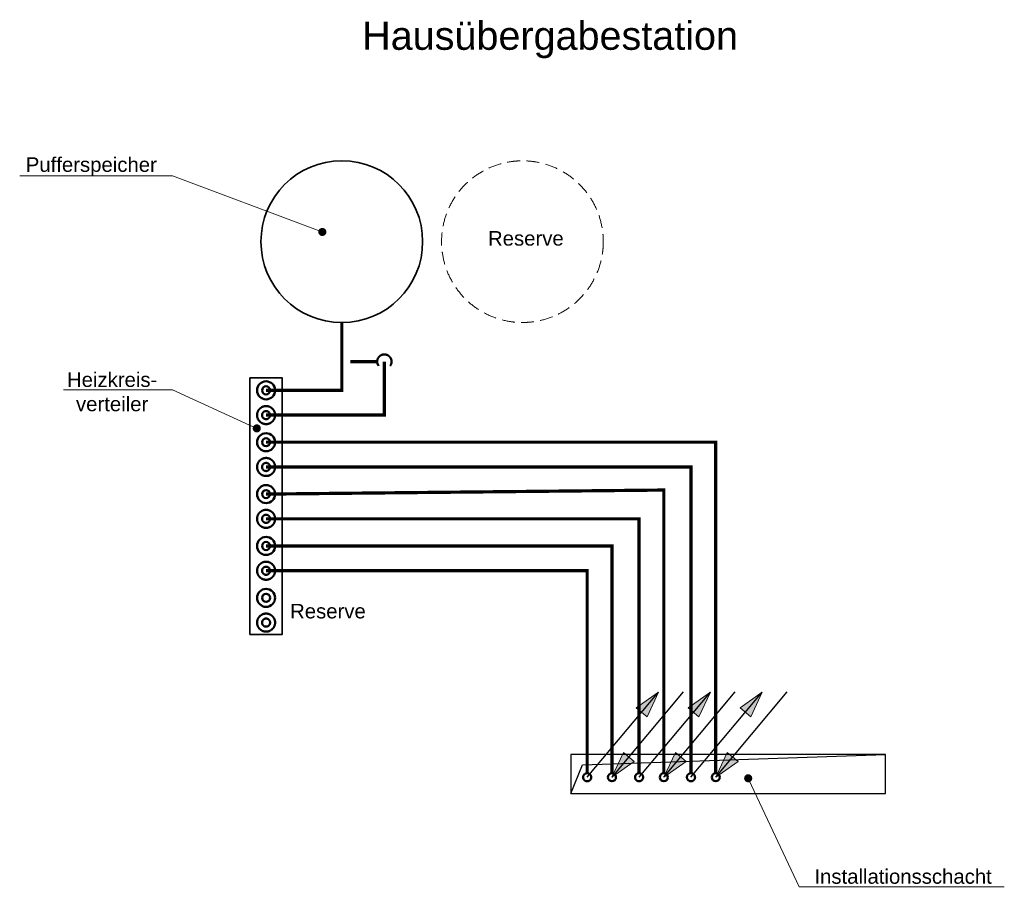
# Model space of a CAD drawing. Header units: millimetres. Extents: x 19 to 6108, y -3309 to 2064.
import ezdxf
from ezdxf import colors
from ezdxf.entities.mleader import LeaderData, LeaderLine
from ezdxf.math import Vec2, Vec3

# ---------------------------------------------------------------- set-up
doc = ezdxf.new("R2010")
doc.units = ezdxf.units.MM
doc.header["$LTSCALE"] = 50
doc.linetypes.add('STRICHLINIEX2', pattern=[38.1, 25.4, -12.7])
doc.linetypes.add('VERDECKT', pattern=[9.525, 6.35, -3.175])
doc.layers.get('0').update_dxf_attribs({"lineweight": 18})
for name, color, linetype, lineweight in [('Ax_WA', 8, 'Continuous', 50), ('TGAx_H_KOM_Armaturen', 7, 'Continuous', 35), ('TGAx_H_LTG_Heizung_RL', 170, 'STRICHLINIEX2', 50), ('TGAx_H_LTG_Heizung_VL', 10, 'Continuous', 50), ('TGAx_H_TXT_Beschriftung', 7, 'Continuous', 18)]:
    doc.layers.add(name, color=color, linetype=linetype, lineweight=lineweight)
doc.styles.add('FC-HH_H1.8-B1', font='arial.ttf', dxfattribs={"height": 1.8})
doc.styles.add('MEP-Reloaded-M-2.5', font='arial.ttf', dxfattribs={"height": 2.5})

# ---------------------------------------------------------------- blocks, each defined once
blk = doc.blocks.new('_Dot')
at = {"color": 0, "linetype": 'ByBlock', "lineweight": -2}
blk.add_line((-0.5, 0), (-1, 0), dxfattribs=at)
at = {"color": 0, "linetype": 'ByBlock', "const_width": 0.5}
blk.add_lwpolyline([(-0.25, 0, 1), (0.25, 0, 1)], format="xyb", close=True, dxfattribs=at)
blk = doc.blocks.new('Ltg_Steigpunkt-beginnend')
at = {"lineweight": 18}
h = blk.add_hatch(color=256, dxfattribs=at)
h.paths.add_polyline_path([(630.4, 751.3), (481.1, 573.4), (528.8, 533.4)])
h.paths.add_polyline_path([(433.4, 613.4), (481.1, 573.4), (630.4, 751.3)])
at = {"linetype": 'Continuous', "lineweight": 25}
blk.add_line((0, 0), (630.4, 751.3), dxfattribs=at)
at = {"lineweight": 18}
for p, q in [((433.4, 613.4), (630.4, 751.3)), ((528.8, 533.4), (630.4, 751.3)), ((528.8, 533.4), (433.4, 613.4))]:
    blk.add_line(p, q, dxfattribs=at)
blk = doc.blocks.new('Ltg_Fallpunkt-endend')
at = {"lineweight": 18}
h = blk.add_hatch(color=256, dxfattribs=at)
h.paths.add_polyline_path([(-1.3, -3.4), (148, 174.5), (100.3, 214.6)])
h.paths.add_polyline_path([(195.7, 134.5), (148, 174.5), (-1.3, -3.4)])
at = {"linetype": 'Continuous', "lineweight": 25}
blk.add_line((-0.4, -1.4), (630.1, 750), dxfattribs=at)
at = {"lineweight": 18}
for p, q in [((100.3, 214.6), (-1.3, -3.4)), ((100.3, 214.6), (195.7, 134.5)), ((195.7, 134.5), (-1.3, -3.4))]:
    blk.add_line(p, q, dxfattribs=at)

msp = doc.modelspace()

# ---------------------------------------------------------------- linework, layer by layer
at = {"layer": 'Ax_WA', "lineweight": 25}
for p, q in [((3499, -2545), (5372.8, -2481)), ((3427.7, -2721.9), (3499, -2545))]:
    msp.add_line(p, q, dxfattribs=at)
msp.add_lwpolyline([(3427.7, -2721.9), (5372.8, -2721.9), (5372.8, -2481), (3427.7, -2481)], close=True, dxfattribs=at)
at = {"layer": 'TGAx_H_KOM_Armaturen'}
msp.add_lwpolyline([(1442.5, -1738), (1642.5, -1738), (1642.5, -151.6), (1442.5, -151.6)], close=True, dxfattribs=at)
msp.add_circle((2010.8, 691.2), 500, dxfattribs=at)
at = {"layer": 'TGAx_H_KOM_Armaturen', "linetype": 'VERDECKT', "lineweight": 18, "ltscale": 0.25}
msp.add_circle((3127.8, 691.2), 500, dxfattribs=at)
at = {"layer": 'TGAx_H_LTG_Heizung_RL', "ltscale": 0.1, "const_width": 20}
for points in [[(1542.5, -381.7), (2274.1, -381.7), (2274.1, -50.7)], [(2229.6, -50.7), (2062.8, -50.7)], [(1542.5, -702.6), (4170.1, -702.6), (4170.1, -2596.9)], [(1542.5, -1023.5), (3849.2, -1023.5), (3849.2, -2596.9)], [(1542.5, -1344.4), (3528.3, -1344.4), (3528.3, -2596.9)]]:
    msp.add_lwpolyline(points, dxfattribs=at)
at = {"layer": 'TGAx_H_LTG_Heizung_RL'}
for centre, radius in [((1542.5, -381.7), 55.8), ((1542.5, -381.7), 25), ((1542.5, -702.6), 55.8), ((1542.5, -702.6), 25), ((1542.5, -1023.5), 55.8), ((1542.5, -1023.5), 25), ((1542.5, -1344.4), 55.8), ((1542.5, -1344.4), 25), ((1542.5, -1665.3), 55.8), ((1542.5, -1665.3), 25), ((3528.3, -2621.9), 25), ((3849.2, -2621.9), 25), ((4170.1, -2621.9), 25)]:
    msp.add_circle(centre, radius, dxfattribs=at)
msp.add_arc((2274.1, -50.7), 44.4, 324.65047, 215.34953, dxfattribs=at)
at = {"layer": 'TGAx_H_LTG_Heizung_VL', "const_width": 20}
for points in [[(1542.5, -228.5), (2010.8, -228.5), (2010.8, 191.2)], [(4323.2, -2596.9), (4323.2, -549.4), (1542.5, -549.4)], [(1542.5, -870.3), (4002.3, -845.3), (4002.3, -2596.9)], [(1542.5, -1191.2), (3681.4, -1191.2), (3681.4, -2596.9)]]:
    msp.add_lwpolyline(points, dxfattribs=at)
at = {"layer": 'TGAx_H_LTG_Heizung_VL'}
for centre, radius in [((1542.5, -228.5), 55.8), ((1542.5, -228.5), 25), ((1542.5, -549.4), 55.8), ((1542.5, -549.4), 25), ((1542.5, -870.3), 55.8), ((1542.5, -870.3), 25), ((1542.5, -1191.2), 55.8), ((1542.5, -1191.2), 25), ((1542.5, -1512.1), 55.8), ((1542.5, -1512.1), 25), ((3681.4, -2621.9), 25), ((4002.3, -2621.9), 25), ((4323.2, -2621.9), 25)]:
    msp.add_circle(centre, radius, dxfattribs=at)

# ---------------------------------------------------------------- block references
at = {"layer": 'TGAx_H_LTG_Heizung_RL', "xscale": 0.7, "yscale": 0.7, "zscale": 0.7}
for p in [(3528.3, -2621.9), (3849.2, -2621.9), (4170.1, -2621.9)]:
    msp.add_blockref('Ltg_Steigpunkt-beginnend', p, dxfattribs=at)
at = {"layer": 'TGAx_H_LTG_Heizung_VL', "xscale": 0.7, "yscale": 0.7, "zscale": 0.7}
for p in [(3682.4, -2619.5), (4003.3, -2619.5), (4324.2, -2619.5)]:
    msp.add_blockref('Ltg_Fallpunkt-endend', p, dxfattribs=at)

# ---------------------------------------------------------------- texts
at = {"layer": 'TGAx_H_TXT_Beschriftung', "style": 'MEP-Reloaded-M-2.5'}
for s, insert, char_height, attachment_point in [('Hausübergabestation', (3298.8, 1939), 175, 5), ('Reserve', (2915, 711), 90, 4), ('Reserve', (1691, -1595), 90, 4)]:
    msp.add_mtext(s, dxfattribs=dict(at, insert=insert, char_height=char_height, attachment_point=attachment_point))

# ---------------------------------------------------------------- leaders
at = {"layer": 'TGAx_H_TXT_Beschriftung'}
ml = msp.add_multileader_mtext('Standard', dxfattribs=at)
ml.set_content('Pufferspeicher', color=256, style='FC-HH_H1.8-B1')
ml.set_leader_properties(color=256, linetype='ByLayer', lineweight=-1)
ml.set_arrow_properties(name='DOT')
ml.build(insert=Vec2(0, 0))
ml.multileader.update_dxf_attribs({"has_text_frame": 1, "text_left_attachment_type": 6, "text_right_attachment_type": 6, "dogleg_length": 1, "arrow_head_size": 50, "scale": 50})
ctx = ml.context
ctx.base_point, ctx.scale, ctx.char_height, ctx.arrow_head_size, ctx.landing_gap_size, ctx.plane_origin = Vec3(10.4, 1098), 50, 90, 50, 50, Vec3(4139.4, 691.4)
ctx.left_attachment, ctx.right_attachment, ctx.text_align_type = 6, 6, 1
notes = []
notes.append((ctx, [(1, (1, 1, 0), (963, 1098), (-1, 0), 50, [(0, [(1890.4, 751.2)], 0, [])])]))
ctx.mtext.insert, ctx.mtext.alignment, ctx.mtext.flow_direction = Vec3(461.7, 1213), 2, 5
ml = msp.add_multileader_mtext('Standard', dxfattribs=at)
ml.set_content('Heizkreis-\\Pverteiler', color=256, style='FC-HH_H1.8-B1')
ml.set_leader_properties(color=256, linetype='ByLayer', lineweight=-1)
ml.set_arrow_properties(name='DOT')
ml.build(insert=Vec2(0, 0))
ml.multileader.update_dxf_attribs({"has_text_frame": 1, "text_left_attachment_type": 6, "text_right_attachment_type": 6, "dogleg_length": 1, "arrow_head_size": 50, "scale": 50})
ctx = ml.context
ctx.base_point, ctx.scale, ctx.char_height, ctx.arrow_head_size, ctx.landing_gap_size, ctx.plane_origin = Vec3(268.2, -225.6), 50, 90, 50, 50, Vec3(4139.4, -632.2)
ctx.left_attachment, ctx.right_attachment, ctx.text_align_type = 6, 6, 1
notes.append((ctx, [(1, (1, 1, 0), (963, -225.6), (-1, 0), 50, [(0, [(1485, -463.8)], 0, [])])]))
ctx.mtext.insert, ctx.mtext.alignment, ctx.mtext.flow_direction = Vec3(590.6, -117.6), 2, 5
ml = msp.add_multileader_mtext('Standard', dxfattribs=at)
ml.set_content('Installationsschacht', color=256, style='FC-HH_H1.8-B1')
ml.set_leader_properties(color=256, linetype='ByLayer', lineweight=-1)
ml.set_arrow_properties(name='DOT')
ml.build(insert=Vec2(0, 0))
ml.multileader.update_dxf_attribs({"has_text_frame": 1, "text_left_attachment_type": 6, "text_right_attachment_type": 6, "dogleg_length": 1, "arrow_head_size": 50, "scale": 50})
ctx = ml.context
ctx.base_point, ctx.scale, ctx.char_height, ctx.arrow_head_size, ctx.landing_gap_size, ctx.plane_origin = Vec3(4889.7, -3298.7), 50, 90, 50, 50, Vec3(9018.7, -3705.4)
ctx.left_attachment, ctx.right_attachment, ctx.text_align_type = 6, 6, 1
notes.append((ctx, [(0, (1, 1, 0), (4839.7, -3298.7), (1, 0), 50, [(0, [(4524, -2628)], 0, [])])]))
ctx.mtext.insert, ctx.mtext.alignment, ctx.mtext.flow_direction = Vec3(5482, -3190.7), 2, 5
for ctx, leaders in notes:
    for number, flags, end, landing, length, lines in leaders:
        leader = LeaderData()
        leader.index, (leader.has_last_leader_line, leader.has_dogleg_vector, leader.attachment_direction) = number, flags
        leader.last_leader_point, leader.dogleg_vector, leader.dogleg_length = Vec3(end), Vec3(landing), length
        for number, points, colour, breaks in lines:
            line = LeaderLine()
            line.index, line.vertices, line.color, line.breaks = number, Vec3.list(points), colors.encode_raw_color(colour), breaks
            leader.lines.append(line)
        ctx.leaders.append(leader)

doc.saveas('drawing.dxf')
